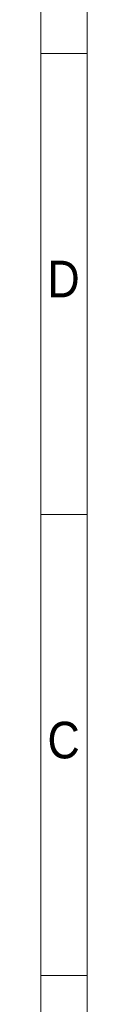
# Paper-space layout 'Hoja3' of a CAD drawing. Header units: millimetres. Extents: x 450 to 25135, y 150 to 17673.
# Tile 18 of 21: x 24930 to 25080, y 2816 to 6020. Entities that reach past the tile are written whole.
import ezdxf

# ---------------------------------------------------------------- set-up
doc = ezdxf.new("R2010")
doc.units = ezdxf.units.MM
doc.linetypes.add('SLD-Continua', pattern=[0])
doc.styles.add('SLDTEXTSTYLE3', font='GOTHIC.TTF', dxfattribs={"width": 0.913})

psp = doc.layouts.new('Hoja3')

# ---------------------------------------------------------------- linework, layer by layer
at = {"color": 7, "linetype": 'SLD-Continua', "lineweight": 18, "ltscale": 30}
for p, q in [((25080, 17670), (25080, 150)), ((24930, 17520), (24930, 300)), ((24930, 5910), (25080, 5910)), ((24930, 4410), (25080, 4410)), ((24930, 2910), (25080, 2910))]:
    psp.add_line(p, q, dxfattribs=at)

# ---------------------------------------------------------------- texts
at = {"color": 7, "linetype": 'Continuous', "lineweight": 0, "ltscale": 30, "char_height": 119.062, "attachment_point": 2, "style": 'SLDTEXTSTYLE3'}
for s, insert in [('D', (25003.581, 5235.409)), ('C', (25003.76, 3735.409))]:
    psp.add_mtext(s, dxfattribs=dict(at, insert=insert))

doc.saveas('drawing.dxf')
